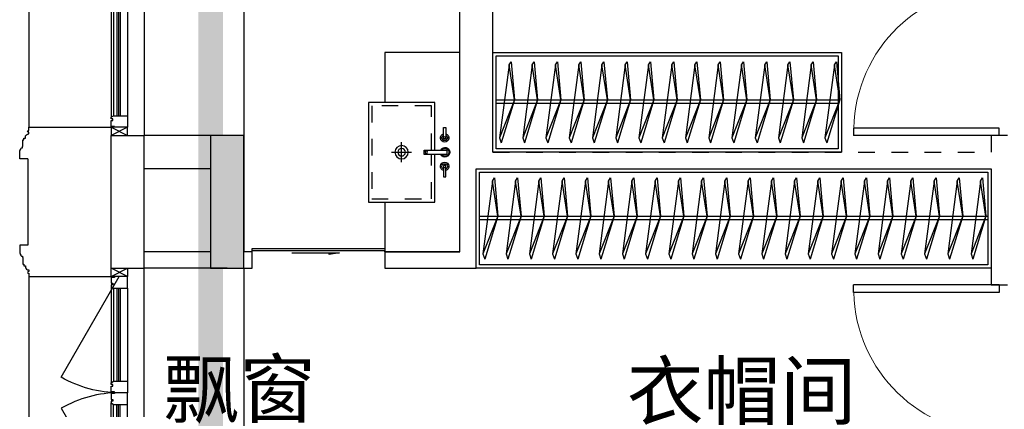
# Model space of a CAD drawing. Header units: millimetres. Extents: x 296296 to 297283, y 219875 to 220035.
# Tile 90 of 256: x 296756.34 to 296762.27, y 220017.64 to 220019.99. Entities that reach past the tile are written whole.
import ezdxf

# ---------------------------------------------------------------- set-up
doc = ezdxf.new("R2010")
doc.units = ezdxf.units.MM
doc.linetypes.add('185洋房-边套（报建版）-旧规$0$DASH', pattern=[0.35, 0.25, -0.1])
doc.linetypes.add('185洋房-边套（报建版）-旧规$0$洋房户型$0$DASH', pattern=[0.35, 0.25, -0.1])
doc.layers.add('面积-计容-住宅-1', color=1, linetype='Continuous', lineweight=0)
doc.styles.get("Standard").update_dxf_attribs({"font": 'arial.ttf'})

# ---------------------------------------------------------------- blocks, each defined once
blk = doc.blocks.new('wy53eu64i765i57i78i')
blk.add_hatch(color=253).paths.add_polyline_path([(950474.8552037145, 187558.4376817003), (950674.8552037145, 187558.4376817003), (950674.8552037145, 188358.4376817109), (950474.8552037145, 188358.4376817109)])
at = {"color": 253}
blk.add_lwpolyline([(950474.8552037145, 187558.4376817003), (950674.8552037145, 187558.4376817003), (950674.8552037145, 188358.4376817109), (950474.8552037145, 188358.4376817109)], close=True, dxfattribs=at)
blk = doc.blocks.new('4uyh5uj6kj67j75rykjtuk7tsik76ykj')
at = {"color": 253}
for s, p in [('飘窗', (807388, 428663)), ('衣帽间', (810183, 428650))]:
    blk.add_text(s, height=337.5886524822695, dxfattribs=at).set_placement(p)
blk = doc.blocks.new('185洋房-边套（报建版）-旧规$0$洋房户型$0$11A$C17570B11')
at = {"color": 253}
for p, q in [((0, 0), (-211.0270006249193, -32.54784116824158)), ((0, 0), (228.5429438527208, -89.85827781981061)), ((-211.0270006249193, -32.54784116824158), (-229.8062428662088, -20.4895358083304)), ((-211.0270006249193, -32.54784116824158), (228.5429438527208, -89.85827781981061)), ((228.5429438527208, -89.85827781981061), (259.1465271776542, -78.90659712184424))]:
    blk.add_line(p, q, dxfattribs=at)
blk.add_lwpolyline([(-229.8062428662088, -20.4895358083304), (0, 0), (259.1465271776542, -78.90659712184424)], dxfattribs=at)
blk = doc.blocks.new('*U1094')
at = {"color": 253}
for points in [[(49.99999854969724, 0), (2150.00000144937, 0), (2150.00000144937, -599.9999999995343), (49.99999854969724, -599.9999999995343)], [(69.99999854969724, -20), (2130.00000144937, -20), (2130.00000144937, -579.9999999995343), (69.99999854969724, -579.9999999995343)]]:
    blk.add_lwpolyline(points, close=True, dxfattribs=at)
for points in [[(69.99999854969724, -285.2554255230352), (2130.00000144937, -285.2554255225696)], [(69.99999854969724, -305.2554255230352), (2130.00000144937, -305.2554255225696)]]:
    blk.add_lwpolyline(points, dxfattribs=at)
at = {"color": 253, "rotation": 270}
for p in [(179.5653612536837, -285.148174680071), (319.5653612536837, -285.148174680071), (459.5653612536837, -285.148174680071), (599.5653612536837, -285.148174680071), (739.5653612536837, -285.148174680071), (879.5653612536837, -285.148174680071), (1019.565361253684, -285.148174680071), (1159.565361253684, -285.148174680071), (1299.565361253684, -285.148174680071), (1439.565361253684, -285.148174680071), (1579.565361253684, -285.148174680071), (1719.565361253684, -285.148174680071), (1859.565361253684, -285.148174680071), (1999.565361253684, -285.148174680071), (2139.565361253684, -285.148174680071)]:
    blk.add_blockref('185洋房-边套（报建版）-旧规$0$洋房户型$0$11A$C17570B11', p, dxfattribs=at)
blk = doc.blocks.new('*U1118')
at = {"color": 253}
for points in [[(1399.999998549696, 0), (4500.000001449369, 0), (4500.000001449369, -599.9999999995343), (1399.999998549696, -599.9999999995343)], [(1419.999998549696, -20), (4480.000001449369, -20), (4480.000001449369, -579.9999999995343), (1419.999998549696, -579.9999999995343)]]:
    blk.add_lwpolyline(points, close=True, dxfattribs=at)
for points in [[(1419.999998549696, -285.2554255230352), (4480.000001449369, -285.2554255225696)], [(1419.999998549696, -305.2554255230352), (4480.000001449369, -305.2554255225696)]]:
    blk.add_lwpolyline(points, dxfattribs=at)
at = {"color": 253, "rotation": 270}
for p in [(1529.565361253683, -285.148174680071), (1669.565361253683, -285.148174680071), (1809.565361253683, -285.148174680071), (1949.565361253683, -285.148174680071), (2089.565361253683, -285.148174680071), (2229.565361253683, -285.148174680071), (2369.565361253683, -285.148174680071), (2509.565361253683, -285.148174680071), (2649.565361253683, -285.148174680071), (2789.565361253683, -285.148174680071), (2929.565361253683, -285.148174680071), (3069.565361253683, -285.148174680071), (3209.565361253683, -285.148174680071), (3349.565361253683, -285.148174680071), (3489.565361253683, -285.148174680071), (3629.565361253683, -285.148174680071), (3769.565361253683, -285.148174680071), (3909.565361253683, -285.148174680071), (4049.565361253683, -285.148174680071), (4189.565361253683, -285.148174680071), (4329.565361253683, -285.148174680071), (4469.565361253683, -285.148174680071)]:
    blk.add_blockref('185洋房-边套（报建版）-旧规$0$洋房户型$0$11A$C17570B11', p, dxfattribs=at)
blk = doc.blocks.new('*U1129')
at = {"color": 253}
for p, q in [((599.5401842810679, -409.8646660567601), (599.5401842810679, -289.8646660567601)), ((539.5401842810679, -349.8646660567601), (659.5401842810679, -349.8646660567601))]:
    blk.add_line(p, q, dxfattribs=at)
for points in [[(299.5401842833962, -450.0000000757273), (7.21775e-09, -449.9999999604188), (0, 0), (1200.003419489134, -5.1240858e-09), (1199.996580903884, -450.0000000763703), (899.5436037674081, -450.0000000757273)], [(613.0387564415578, -149.8646660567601), (899.5401842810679, -149.8646660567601), (899.5401842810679, -549.8646660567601), (299.5401842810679, -549.8646660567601), (299.5401842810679, -149.8646660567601), (585.0967206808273, -149.8646660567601)]]:
    blk.add_lwpolyline(points, dxfattribs=at)
for points in [[(451.2073644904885, -84.35689669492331), (520.1497960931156, -84.35689669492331), (520.1497960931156, -96.69357577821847), (451.2073644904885, -96.69357577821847)], [(613.0387564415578, -213.3476729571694), (613.0387564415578, -78.44058291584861), (585.0967206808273, -78.44058291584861), (585.0967206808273, -213.3476729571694)], [(749.3835715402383, -84.35689669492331), (680.4411399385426, -84.35689669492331), (680.4411399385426, -96.69357577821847), (749.3835715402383, -96.69357577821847)]]:
    blk.add_lwpolyline(points, close=True, dxfattribs=at)
at = {"color": 253, "linetype": '185洋房-边套（报建版）-旧规$0$洋房户型$0$DASH', "ltscale": 0.2}
blk.add_lwpolyline([(613.0387564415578, -169.8646660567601), (879.5401842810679, -169.8646660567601), (879.5401842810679, -529.8646660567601), (319.5401842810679, -529.8646660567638), (319.5401842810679, -169.8646660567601), (585.0967206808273, -169.8646660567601)], dxfattribs=at)
at = {"color": 253}
for centre, radius in [((513.9814565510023, -90.52523623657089), 6.168339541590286), ((686.6094794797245, -90.52523623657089), 6.168339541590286), ((599.6050807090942, -201.3105837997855), 7.984881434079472), ((599.5401842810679, -349.8646660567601), 40), ((599.5401842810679, -349.8646660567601), 22.5)]:
    blk.add_circle(centre, radius, dxfattribs=at)
for centre, radius, start, end in [((599.2887564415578, -88.49025027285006), 29.30714285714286, 297.9803616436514, 241.0365380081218), ((513.9814565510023, -90.52523623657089), 25.41078259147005, 194.0486072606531, 165.9513927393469), ((513.9814565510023, -90.52523623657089), 16.61078259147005, 201.7986223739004, 158.2013776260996), ((599.2887564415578, -88.49025027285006), 23.80714285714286, 305.2789508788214, 233.4071193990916), ((686.6094794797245, -90.52523623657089), 25.41078259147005, 14.04860726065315, 345.9513927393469), ((686.6094794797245, -90.52523623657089), 16.61078259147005, 21.79862237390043, 338.2013776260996)]:
    blk.add_arc(centre, radius, start, end, dxfattribs=at)
blk = doc.blocks.new('185洋房-边套（报建版）-旧规$0$洋房户型$0$$DorLib2D$00000001')
at = {"color": 253}
for p, q in [((0.45, 0.9750000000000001), (0.5000000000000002, 0.9750000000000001)), ((0.45, 0), (0.45, 0.9750000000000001)), ((0.5, 0), (0.5, 0.9750000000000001)), ((0.5, 0), (0.45, 0))]:
    blk.add_line(p, q, dxfattribs=at)
at = {"color": 253, "lineweight": 13}
blk.add_arc((0.475, 0), 0.975, 91.4692835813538, 180, dxfattribs=at)
blk = doc.blocks.new('185洋房-边套（报建版）-旧规$0$$DorLib2D$00000129')
at = {"color": 253, "linetype": 'Continuous'}
for p, q in [((-0.5, 0.5450265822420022), (-0.5, 0.6866180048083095)), ((-0.5, 0.6866180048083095), (0.5, 0.6866180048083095)), ((0.5, 0.6866180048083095), (0.5, 0.5450265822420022)), ((0.5, 0.5450265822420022), (-0.5, 0.5450265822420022)), ((-0.5, 0.5000000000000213), (-0.5, 0.5450265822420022)), ((0.5, 0.5000000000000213), (0.5, 0.5450265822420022)), ((-0.2000000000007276, 0.4374999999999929), (0.1583561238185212, 0.4374999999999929)), ((0.1583561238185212, 0.4374999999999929), (0.0804472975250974, 0.3407772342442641)), ((0.0804472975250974, 0.3407772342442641), (0.0804472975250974, 0.4375))]:
    blk.add_line(p, q, dxfattribs=at)
blk = doc.blocks.new('185洋房-边套（报建版）-旧规')
at = {"color": 253, "linetype": 'Continuous'}
for p, q in [((2200, 8700.000000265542), (2200.000000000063, 12099.99999973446)), ((2000, 8700.000000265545), (2000.000000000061, 11999.99999973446)), ((700.0000000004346, 8800.000000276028), (100.00000000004, 8800.000000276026)), ((100.00000000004, 8600.000000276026), (100.00000000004, 8800.000000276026)), ((700.0000000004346, 8800.000000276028), (700.0000000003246, 8100.000000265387)), ((1999.999999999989, 8100.000000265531), (2000, 8700.000000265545)), ((500.0000000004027, 8600.000000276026), (100.00000000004, 8600.000000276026)), ((500.0000000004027, 8600.000000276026), (500.0000000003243, 8100.000000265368)), ((2099.999999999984, 8000.000000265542), (2099.999999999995, 8600.000000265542)), ((500.0000000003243, 8100.000000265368), (100, 8100.000000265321)), ((100.0000000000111, 8000.000000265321), (100, 8100.000000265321)), ((749.9999999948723, 8100.000000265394), (700.0000000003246, 8100.000000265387)), ((749.9999999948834, 8000.000000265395), (749.9999999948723, 8100.000000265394)), ((1999.999999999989, 8100.000000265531), (1549.999999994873, 8100.000000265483)), ((1549.999999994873, 8100.000000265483), (1549.999999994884, 8000.000000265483)), ((600.0000000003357, 8000.000000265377), (100.0000000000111, 8000.000000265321)), ((600.0000000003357, 8000.000000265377), (749.9999999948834, 8000.000000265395)), ((1549.999999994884, 8000.000000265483), (2099.999999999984, 8000.000000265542))]:
    blk.add_line(p, q, dxfattribs=at)
at = {"color": 253, "linetype": '185洋房-边套（报建版）-旧规$0$DASH'}
for p, q in [((5299.999999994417, 8799.999999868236), (5199.99999999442, 8799.999999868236)), ((5199.99999999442, 8799.999999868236), (5199.999999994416, 8700.000000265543)), ((2200, 8700.000000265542), (5199.999999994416, 8700.000000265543)), ((2099.999999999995, 8600.000000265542), (5200.000074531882, 8600.000000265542)), ((5200.000074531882, 8600.000000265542), (5200.000074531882, 7900.000000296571)), ((5200.000074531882, 7900.000000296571), (5300.000074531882, 7900.00000029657))]:
    blk.add_line(p, q, dxfattribs=at)
at = {"color": 253}
for points in [[(699.9999737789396, 11099.99999973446), (700.0000000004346, 8800.000000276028)], [(700.0000000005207, 8000.000000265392), (700.0000000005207, 6500.000000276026)]]:
    blk.add_lwpolyline(points, dxfattribs=at)
at = {"color": 253, "zscale": 100}
for name, p, xscale, yscale, rotation in [('185洋房-边套（报建版）-旧规$0$洋房户型$0$$DorLib2D$00000001', (5249.999999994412, 9249.999999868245), -900, 900, 90), ('185洋房-边套（报建版）-旧规$0$$DorLib2D$00000129', (1149.999999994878, 8050.000000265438), -800, -100, 180.0000000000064), ('185洋房-边套（报建版）-旧规$0$洋房户型$0$$DorLib2D$00000001', (5250.000074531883, 7450.000000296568), -900, -900, 270)]:
    blk.add_blockref(name, p, dxfattribs=dict(at, xscale=xscale, yscale=yscale, rotation=rotation))
at = {"color": 253, "extrusion": (0, 0, -1), "zscale": -1, "rotation": 90}
blk.add_blockref('*U1129', (-1999.999999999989, 8100.000000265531), dxfattribs=at)
at = {"color": 253}
for name, p in [('*U1094', (2150.000001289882, 9300.00000014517)), ('*U1118', (700.0000730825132, 8600.006268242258))]:
    blk.add_blockref(name, p, dxfattribs=at)
blk = doc.blocks.new('*U1469')
at = {"color": 253}
for points in [[(29632.70266194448, 9049.579764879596), (29632.70266194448, 8999.579764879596), (29682.70266194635, 8999.579764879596), (29682.70266194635, 9002.579764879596), (29689.70266194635, 9002.579764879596), (29689.70266194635, 9005.57976485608), (29692.70266194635, 9005.57976485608, 0.4142135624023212), (29699.70266194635, 9012.57976485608), (29699.70266194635, 9015.57976485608), (29706.70266194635, 9015.57976485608), (29706.70266194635, 9018.57976485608), (29747.70266285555, 9018.579764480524), (29747.70266279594, 9023.579764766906), (29757.70266273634, 9023.579764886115), (29757.70266261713, 9033.579764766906), (29762.70266350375, 9033.57976482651, 0.4039906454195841), (29782.70266297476, 9054.579764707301), (29792.70266264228, 9054.57976462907), (29792.70266262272, 9052.079764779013, 0.9999999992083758), (29802.70266277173, 9052.079764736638), (29802.7026627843, 9054.57976468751), (29822.70266339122, 9054.57976468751), (29822.70266339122, 9549.579762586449)], [(31412.70266483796, 9049.579764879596), (31412.70266483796, 8999.579764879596), (31362.70266483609, 8999.579764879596), (31362.70266483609, 9002.579764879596), (31355.70266483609, 9002.579764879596), (31355.70266483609, 9005.57976485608), (31352.70266483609, 9005.57976485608, -0.4142135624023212), (31345.70266483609, 9012.57976485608), (31345.70266483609, 9015.57976485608), (31338.70266483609, 9015.57976485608), (31338.70266483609, 9018.57976485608), (31297.70266392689, 9018.579764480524), (31297.7026639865, 9023.579764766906), (31287.7026640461, 9023.579764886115), (31287.70266416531, 9033.579764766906), (31282.70266327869, 9033.57976482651, -0.4039906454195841), (31262.70266380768, 9054.579764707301), (31252.70266414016, 9054.57976462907), (31252.70266415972, 9052.079764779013, -0.9999999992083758), (31242.70266401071, 9052.079764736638), (31242.70266399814, 9054.57976468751), (31222.70266339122, 9054.57976468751), (31222.70266339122, 9549.579762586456)]]:
    blk.add_lwpolyline(points, format="xyb", dxfattribs=at)
blk.add_lwpolyline([(31222.70266339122, 9054.57976468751), (29822.70266339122, 9054.57976468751)], dxfattribs=at)
blk = doc.blocks.new('*U1470')
at = {"color": 253}
for points in [[(29632.70266194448, 9049.579764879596), (29632.70266194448, 8999.579764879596), (29682.70266194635, 8999.579764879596), (29682.70266194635, 9002.579764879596), (29689.70266194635, 9002.579764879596), (29689.70266194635, 9005.57976485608), (29692.70266194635, 9005.57976485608, 0.4142135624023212), (29699.70266194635, 9012.57976485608), (29699.70266194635, 9015.57976485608), (29706.70266194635, 9015.57976485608), (29706.70266194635, 9018.57976485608), (29747.70266285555, 9018.579764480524), (29747.70266279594, 9023.579764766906), (29757.70266273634, 9023.579764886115), (29757.70266261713, 9033.579764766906), (29762.70266350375, 9033.57976482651, 0.4039906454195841), (29782.70266297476, 9054.579764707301), (29792.70266264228, 9054.57976462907), (29792.70266262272, 9052.079764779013, 0.9999999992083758), (29802.70266277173, 9052.079764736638), (29802.7026627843, 9054.57976468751), (29822.70266339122, 9054.57976468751), (29822.70266339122, 9549.57976253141)], [(30912.70266483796, 9049.579764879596), (30912.70266483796, 8999.579764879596), (30862.70266483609, 8999.579764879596), (30862.70266483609, 9002.579764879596), (30855.70266483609, 9002.579764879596), (30855.70266483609, 9005.57976485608), (30852.70266483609, 9005.57976485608, -0.4142135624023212), (30845.70266483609, 9012.57976485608), (30845.70266483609, 9015.57976485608), (30838.70266483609, 9015.57976485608), (30838.70266483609, 9018.57976485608), (30797.70266392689, 9018.579764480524), (30797.7026639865, 9023.579764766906), (30787.7026640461, 9023.579764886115), (30787.70266416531, 9033.579764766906), (30782.70266327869, 9033.57976482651, -0.4039906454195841), (30762.70266380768, 9054.579764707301), (30752.70266414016, 9054.57976462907), (30752.70266415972, 9052.079764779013, -0.9999999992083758), (30742.70266401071, 9052.079764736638), (30742.70266399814, 9054.57976468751), (30722.70266339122, 9054.57976468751), (30722.70266339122, 9549.579762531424)]]:
    blk.add_lwpolyline(points, format="xyb", dxfattribs=at)
blk.add_lwpolyline([(30722.70266339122, 9054.57976468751), (29822.70266339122, 9054.57976468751)], dxfattribs=at)
blk = doc.blocks.new('*U1476')
at = {"color": 253}
for points in [[(7970.00000050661, 814.9999839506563), (7970.00000050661, 899.9999839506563), (7900.00000050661, 899.9999839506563), (7900.00000050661, 819.9999839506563), (7905.00000050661, 819.9999839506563), (7905.00000050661, 799.9999839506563), (7940.00000050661, 799.9999839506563), (7940.00000050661, 809.9999839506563), (7950.00000050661, 809.9999839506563), (7950.00000050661, 799.9999839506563), (7960.00000050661, 799.9999839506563)], [(8730.00000050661, 814.9999839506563), (8730.00000050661, 899.9999839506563), (8800.00000050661, 899.9999839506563), (8800.00000050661, 819.9999839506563), (8795.00000050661, 819.9999839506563), (8795.00000050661, 799.9999839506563), (8760.00000050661, 799.9999839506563), (8760.00000050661, 809.9999839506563), (8750.00000050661, 809.9999839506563), (8750.00000050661, 799.9999839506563), (8740.00000050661, 799.9999839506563)]]:
    blk.add_lwpolyline(points, close=True, dxfattribs=at)
for points in [[(7970.00000050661, 899.9999839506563), (8730.00000050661, 899.9999839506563)], [(7970.00000050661, 854.9999839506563), (8730.00000050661, 854.9999839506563)], [(7970.00000050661, 844.9999839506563), (8730.00000050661, 844.9999839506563)], [(7970.00000050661, 834.9999839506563), (8730.00000050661, 834.9999839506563)], [(7960.00000050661, 799.9999839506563), (8740.00000050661, 799.9999839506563)], [(7970.00000050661, 814.9999839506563), (8730.00000050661, 814.9999839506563)]]:
    blk.add_lwpolyline(points, dxfattribs=at)
blk = doc.blocks.new('185标准层外包-边-报建版$0$seyesryhertyheryetrye')
at = {"color": 253}
blk.add_lwpolyline([(22072.70269624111, 23949.57976469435), (22022.70269624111, 23949.57976469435), (22022.70269624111, 23849.57976469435), (22072.70269624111, 23849.57976469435)], close=True, dxfattribs=at)
for points in [[(22022.70269624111, 23849.57976469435), (22072.70269624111, 23949.57976469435)], [(22022.70269624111, 23949.57976469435), (22072.70269732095, 23849.57976468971)]]:
    blk.add_lwpolyline(points, dxfattribs=at)
blk = doc.blocks.new('*U1479')
at = {"color": 253}
for points in [[(7970.00000050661, 814.9999839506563), (7970.00000050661, 899.9999839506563), (7900.00000050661, 899.9999839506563), (7900.00000050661, 819.9999839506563), (7905.00000050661, 819.9999839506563), (7905.00000050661, 799.9999839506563), (7940.00000050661, 799.9999839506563), (7940.00000050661, 809.9999839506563), (7950.00000050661, 809.9999839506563), (7950.00000050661, 799.9999839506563), (7960.00000050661, 799.9999839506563)], [(8530.00000050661, 814.9999839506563), (8530.00000050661, 899.9999839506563), (8600.00000050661, 899.9999839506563), (8600.00000050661, 819.9999839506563), (8595.00000050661, 819.9999839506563), (8595.00000050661, 799.9999839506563), (8560.00000050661, 799.9999839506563), (8560.00000050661, 809.9999839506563), (8550.00000050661, 809.9999839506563), (8550.00000050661, 799.9999839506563), (8540.00000050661, 799.9999839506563)]]:
    blk.add_lwpolyline(points, close=True, dxfattribs=at)
for points in [[(7970.00000050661, 899.9999839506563), (8530.00000050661, 899.9999839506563)], [(7970.00000050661, 854.9999839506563), (8530.00000050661, 854.9999839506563)], [(7970.00000050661, 844.9999839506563), (8530.00000050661, 844.9999839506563)], [(7970.00000050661, 834.9999839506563), (8530.00000050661, 834.9999839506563)], [(7960.00000050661, 799.9999839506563), (8540.00000050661, 799.9999839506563)], [(7970.00000050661, 814.9999839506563), (8530.00000050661, 814.9999839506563)]]:
    blk.add_lwpolyline(points, dxfattribs=at)
blk = doc.blocks.new('185标准层外包-边-报建版')
at = {"color": 253, "linetype": 'Continuous'}
for p, q in [((16522.70266338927, 18449.57976468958), (16522.70266338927, 19249.57976468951)), ((16522.70266338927, 19249.57976468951), (16722.70266338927, 19249.57976468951)), ((16722.70266338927, 18449.57976468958), (16722.70266338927, 19249.57976468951)), ((16522.70266338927, 18449.57976468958), (16722.70266338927, 18449.57976468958))]:
    blk.add_line(p, q, dxfattribs=at)
at = {"color": 253}
for points in [[(16722.70266338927, 20249.57976468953), (16722.70266338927, 19249.57976468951)], [(16022.70266358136, 19109.57976324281), (16022.70266358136, 18589.57976613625)], [(16722.71180819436, 16949.57957739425), (16722.71180819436, 18449.5795773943)]]:
    blk.add_lwpolyline(points, dxfattribs=at)
for points in [[(16572.70266129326, 17699.57976468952, -0.1316524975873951), (16222.70266129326, 17793.3619820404), (16572.70266129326, 18399.57976468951)], [(16572.70266129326, 17699.57976468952, 0.1316524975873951), (16222.70266129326, 17605.79754733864), (16572.70266129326, 16999.57976468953)]]:
    blk.add_lwpolyline(points, format="xyb", dxfattribs=at)
at = {"color": 253, "xscale": -1, "rotation": 270}
for name, p in [('*U1470', (6973.122898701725, -10523.12289870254)), ('*U1469', (6973.122898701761, -12823.12289870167)), ('185标准层外包-边-报建版$0$seyesryhertyheryetrye', (-7326.877103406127, -3623.122931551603)), ('*U1479', (15722.70267734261, 9099.579764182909))]:
    blk.add_blockref(name, p, dxfattribs=at)
at = {"color": 253, "rotation": 270}
for name, p in [('*U1476', (15722.70267728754, 28099.57976519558)), ('185标准层外包-边-报建版$0$seyesryhertyheryetrye', (-7326.877103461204, 41322.28246093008)), ('*U1479', (15722.70267734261, 26299.57976519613))]:
    blk.add_blockref(name, p, dxfattribs=at)

msp = doc.modelspace()

# ---------------------------------------------------------------- block references
at = {"xscale": 0.001, "yscale": 0.001, "zscale": 0.001}
for name, p in [('wy53eu64i765i57i78i', (295807.0135978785, 219830.9300733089)), ('4uyh5uj6kj67j75rykjtuk7tsik76ykj', (295949.8135978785, 219588.9300733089))]:
    msp.add_blockref(name, p, dxfattribs=at)

# ---------------------------------------------------------------- next in the draw order: block references
msp.add_blockref('185洋房-边套（报建版）-旧规', (296756.9884530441, 220010.4885109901), dxfattribs=at)

# ---------------------------------------------------------------- next in the draw order: linework, layer by layer
at = {"layer": '面积-计容-住宅-1', "const_width": 0.15}
msp.add_lwpolyline([(296768.7884460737, 220021.4885113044), (296764.1884525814, 220021.488510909), (296764.1884528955, 220022.5885109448), (296762.3884527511, 220022.588510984), (296762.3884530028, 220023.2885110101), (296758.9884530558, 220023.2885109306), (296758.9884530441, 220022.6885109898), (296757.4884540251, 220022.6885109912), (296757.4884540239, 220014.9885109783), (296756.8384528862, 220014.9885109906), (296756.8384528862, 220011.5885109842), (296760.688452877, 220011.5885109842), (296760.688452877, 220010.9885109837), (296764.188452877, 220010.9885109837), (296764.188452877, 220012.7385109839), (296769.6884528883, 220012.7385109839), (296769.6884528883, 220012.7385109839), (296773.0884528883, 220012.7385109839), (296773.0884528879, 220017.6885109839), (296769.7884528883, 220017.6885109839), (296769.7884528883, 220020.1885109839), (296770.4884528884, 220020.1885109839), (296770.4884528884, 220021.1885108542), (296768.7884460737, 220021.1885113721)], close=True, dxfattribs=at)

# ---------------------------------------------------------------- next in the draw order: block references
at = {"xscale": 0.001, "yscale": 0.001, "zscale": 0.001}
msp.add_blockref('185标准层外包-边-报建版', (296740.3657503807, 220000.0389312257), dxfattribs=at)

doc.saveas('drawing.dxf')
